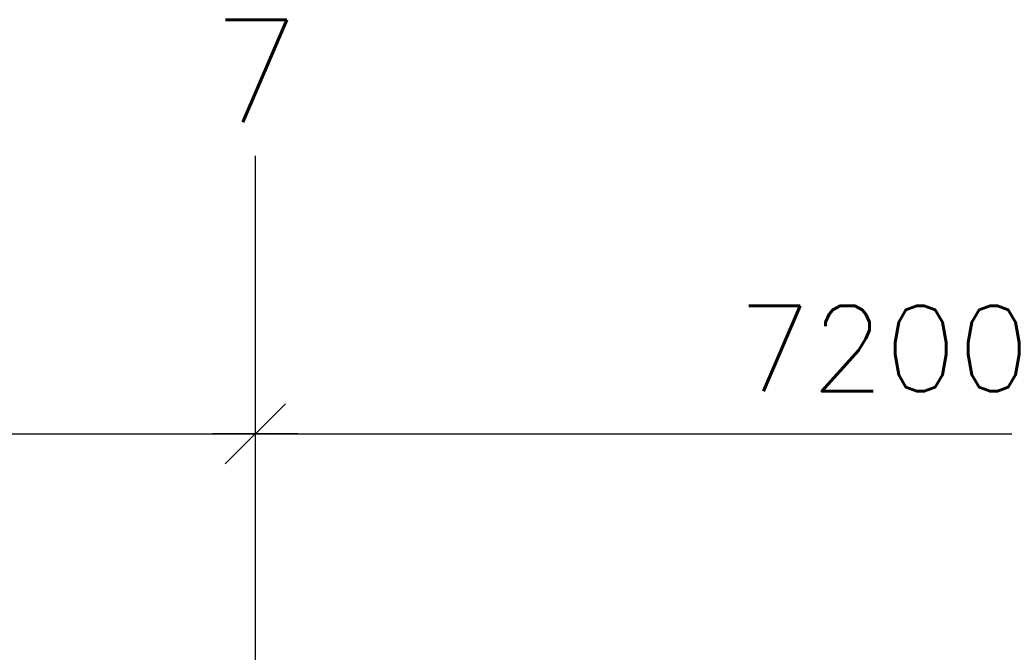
# Model space of a CAD drawing. Extents: x -18628 to 99585, y 127200 to 154480.
# Tile 28 of 59: x 27258 to 33032, y 148684 to 152393. Entities that reach past the tile are written whole.
import ezdxf
from ezdxf.enums import TextEntityAlignment as Align

# ---------------------------------------------------------------- set-up
doc = ezdxf.new("R2010")
doc.units = 0
doc.header["$LTSCALE"] = 1000
doc.header["$MEASUREMENT"] = 0
doc.layers.add('B02', color=7, linetype='CONTINUOUS')
doc.layers.add('B20', color=7, linetype='CONTINUOUS')
doc.styles.add('TXT', font='txt.shx')

# ---------------------------------------------------------------- blocks, each defined once
blk = doc.blocks.new('B__DIM')
at = {"layer": 'B20', "color": 1, "linetype": 'Continuous'}
for p, q in [((0, -500), (0, 500)), ((-353.56, -353.56), (353.56, 353.56)), ((-500, 0), (500, 0))]:
    blk.add_line(p, q, dxfattribs=at)

msp = doc.modelspace()

# ---------------------------------------------------------------- linework, layer by layer
at = {"layer": 'B02', "color": 5, "linetype": 'Continuous'}
msp.add_line((28639.5, 151594.9), (28639.5, 127199.6), dxfattribs=at)
at = {"layer": 'B20', "color": 1, "linetype": 'Continuous'}
for p, q in [((21439.5, 149964.7), (28639.5, 149964.7)), ((28639.5, 149964.7), (35839.5, 149964.7))]:
    msp.add_line(p, q, dxfattribs=at)

# ---------------------------------------------------------------- block references
at = {"layer": 'B20', "color": 1, "linetype": 'Continuous', "xscale": 0.5, "yscale": 0.5, "rotation": 180}
msp.add_blockref('B__DIM', (28639.5, 149964.7), dxfattribs=at)

# ---------------------------------------------------------------- texts
at = {"layer": 'B02', "color": 1, "linetype": 'Continuous', "style": 'TXT'}
msp.add_text('7', height=600, dxfattribs=at).set_placement((28387, 151793))
at = {"layer": 'B20', "color": 1, "linetype": 'Continuous', "style": 'TXT'}
msp.add_text('7200', height=500, dxfattribs=at).set_placement((31469.5, 150464.7), align=Align.MIDDLE_LEFT)

doc.saveas('drawing.dxf')
